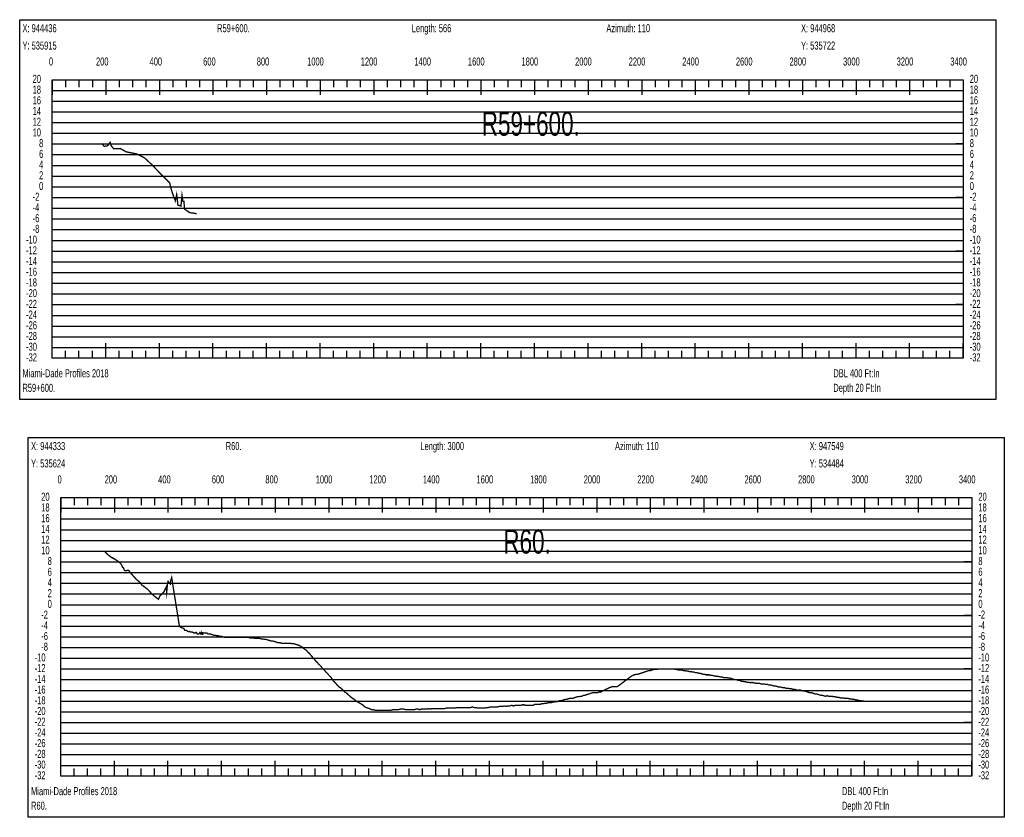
# Model space of a CAD drawing. Header units: inches. Extents: x 471865 to 538526, y 1054316 to 1102451.
# Tile 83 of 114: x 506739 to 510414, y 1075229 to 1078208. Entities that reach past the tile are written whole.
import ezdxf

# ---------------------------------------------------------------- set-up
doc = ezdxf.new("R2010")
doc.units = ezdxf.units.IN
doc.header["$MEASUREMENT"] = 0
for name, color, linetype in [('LABELS', 7, 'Continuous'), ('X_Gr1', 7, 'Continuous'), ('XSECTION', 7, 'Continuous')]:
    doc.layers.add(name, color=color, linetype=linetype)
doc.styles.get("Standard").update_dxf_attribs({"font": 'arial.ttf'})

msp = doc.modelspace()

# ---------------------------------------------------------------- linework, layer by layer
at = {"layer": 'X_Gr1', "color": 6, "linetype": 'Continuous', "lineweight": 18, "true_color": 0xff00ff, "transparency": 33554687, "const_width": 5}
for points in [[(507045.7, 1077745.4), (507045.7, 1077745.4), (507055, 1077734.4), (507067.7, 1077737.1), (507076.9, 1077749.7), (507080.8, 1077736.9), (507090.7, 1077725.3), (507115, 1077726.6), (507136.4, 1077714.2), (507175.2, 1077706.6), (507205, 1077691.9), (507232.2, 1077666.6), (507257, 1077640.9), (507274.7, 1077622.8), (507291.3, 1077606), (507299.4, 1077598.1), (507304.3, 1077577), (507312.1, 1077552.3), (507320.2, 1077531.1), (507325.3, 1077554.7), (507329.8, 1077515), (507341.2, 1077511.8), (507345.2, 1077551.5), (507348.2, 1077529.8), (507352.3, 1077529.8), (507354.6, 1077500.5), (507363.7, 1077493.9), (507374.4, 1077486.7), (507388.7, 1077485.6), (507400, 1077482.5)], [(507056.8, 1076220.7), (507056.8, 1076220.7), (507057.6, 1076220.5), (507066.1, 1076212), (507079.6, 1076201.5), (507088.2, 1076195.9), (507088.2, 1076196.9), (507099.6, 1076190), (507110.2, 1076182.7), (507118.7, 1076174), (507122.8, 1076164.5), (507126.8, 1076160.6), (507129.2, 1076153.6), (507131.5, 1076150.1), (507137.7, 1076150.6), (507145.7, 1076151.9), (507155.2, 1076139.6), (507164.4, 1076129.3), (507175.1, 1076117.2), (507187.2, 1076108), (507196.3, 1076095.8), (507205.6, 1076089.5), (507218.7, 1076079.1), (507232.1, 1076064.1), (507244.8, 1076053.1), (507257, 1076043.5), (507263.9, 1076057.5), (507278.3, 1076071.6), (507280.2, 1076077), (507286.4, 1076089.5), (507287.9, 1076069.9), (507291, 1076100.7), (507293.2, 1076110.3), (507296.9, 1076105.3), (507301.3, 1076100.3), (507302.5, 1076111.7), (507302.8, 1076112), (507306.6, 1076124.3), (507335, 1075946.1), (507338.7, 1075939.5), (507345.9, 1075936.5), (507351.5, 1075935.1), (507355.3, 1075927.7), (507361.1, 1075927.1), (507366, 1075924.7), (507369.4, 1075922.2), (507372.8, 1075923.8), (507376.3, 1075921.7), (507381.8, 1075921.6), (507386.8, 1075919.5), (507391.3, 1075916.8), (507398.1, 1075920.3), (507402.5, 1075913.9), (507408, 1075913.7), (507411.7, 1075919), (507415.5, 1075913.9), (507416.9, 1075918.6), (507417.8, 1075913.5), (507421.8, 1075912.4), (507422.1, 1075918.3), (507427.2, 1075917.9), (507432.4, 1075917.6), (507437.7, 1075917.3), (507440.2, 1075915.3), (507447.7, 1075913.3), (507452.8, 1075913.3), (507458.1, 1075911.3), (507463.5, 1075909.3), (507469, 1075909.3), (507474.7, 1075907.3), (507480.4, 1075907.3), (507486.2, 1075905.3), (507492, 1075905.3), (507497.9, 1075903.3), (507503.9, 1075901.3), (507510, 1075901.3), (507516.1, 1075901.3), (507522.4, 1075901.3), (507528.9, 1075901.3), (507535.5, 1075901.3), (507541.8, 1075901.3), (507548.1, 1075901.3), (507554.4, 1075901.3), (507560.8, 1075901.3), (507567.3, 1075901.3), (507573.5, 1075901.3), (507579.6, 1075901.3), (507585.7, 1075901.3), (507592, 1075901.3), (507598.2, 1075899.3), (507604.3, 1075899.3), (507610.5, 1075899.3), (507616.5, 1075897.3), (507622.7, 1075897.3), (507629, 1075897.3), (507635.3, 1075897.3), (507641.4, 1075895.3), (507647.4, 1075895.3), (507653.4, 1075893.3), (507659.5, 1075893.3), (507665.8, 1075891.3), (507672.2, 1075889.3), (507678.6, 1075887.3), (507685.1, 1075887.3), (507691.6, 1075885.3), (507698.1, 1075883.3), (507701.4, 1075881.3), (507711, 1075881.3), (507717.4, 1075879.3), (507723.9, 1075879.3), (507730.3, 1075879.3), (507736.8, 1075879.3), (507743.2, 1075879.3), (507749.7, 1075879.3), (507756.4, 1075877.3), (507763, 1075877.3), (507769.6, 1075875.3), (507775.9, 1075873.3), (507782.5, 1075871.3), (507789.1, 1075867.3), (507795.6, 1075863.3), (507802.2, 1075857.3), (507808.8, 1075853.3), (507815.5, 1075845.3), (507822.2, 1075839.3), (507828.8, 1075831.3), (507835.7, 1075823.3), (507842.3, 1075815.3), (507848.6, 1075809.3), (507855.1, 1075801.3), (507861.7, 1075795.3), (507868.1, 1075787.3), (507874.4, 1075781.3), (507880.8, 1075773.3), (507887.3, 1075767.3), (507893.7, 1075759.3), (507900.2, 1075753.3), (507906.6, 1075743.3), (507913.1, 1075735.3), (507919.5, 1075729.3), (507925.7, 1075721.3), (507932.2, 1075715.3), (507938.7, 1075711.3), (507945.3, 1075705.3), (507952, 1075697.3), (507958.7, 1075693.3), (507965.4, 1075687.3), (507972.1, 1075681.3), (507978.9, 1075675.3), (507985.7, 1075671.3), (507992.3, 1075665.3), (507998.9, 1075661.3), (508005.7, 1075657.3), (508012.4, 1075653.3), (508019, 1075649.3), (508025.5, 1075643.3), (508032.2, 1075639.3), (508038.7, 1075637.3), (508045.2, 1075635.3), (508051.9, 1075631.3), (508058.5, 1075631.3), (508065.2, 1075629.3), (508071.8, 1075629.3), (508078.5, 1075629.3), (508085.2, 1075629.3), (508092.1, 1075629.3), (508099, 1075629.3), (508105.8, 1075629.3), (508112.7, 1075629.3), (508119.4, 1075629.3), (508126, 1075629.3), (508132.8, 1075631.3), (508139.6, 1075631.3), (508146.2, 1075631.3), (508153, 1075631.3), (508159.9, 1075633.3), (508166.6, 1075633.3), (508173.2, 1075633.3), (508179.8, 1075631.3), (508186.5, 1075631.3), (508193.1, 1075631.3), (508199.5, 1075631.3), (508205.8, 1075631.3), (508212.4, 1075631.3), (508219, 1075633.3), (508225.5, 1075633.3), (508232, 1075631.3), (508238.5, 1075633.3), (508245.2, 1075633.3), (508252.2, 1075633.3), (508259.1, 1075633.3), (508265.9, 1075635.3), (508272.5, 1075633.3), (508279, 1075635.3), (508285.8, 1075635.3), (508292.5, 1075635.3), (508299.2, 1075635.3), (508305.9, 1075635.3), (508312.4, 1075635.3), (508319, 1075635.3), (508325.6, 1075635.3), (508332, 1075637.3), (508338.4, 1075637.3), (508344.9, 1075637.3), (508351.2, 1075637.3), (508357.4, 1075637.3), (508363.8, 1075637.3), (508370.3, 1075639.3), (508376.9, 1075639.3), (508383.6, 1075639.3), (508390.1, 1075639.3), (508396.5, 1075639.3), (508402.8, 1075639.3), (508409.2, 1075639.3), (508415.8, 1075639.3), (508422.4, 1075639.3), (508428.9, 1075641.3), (508435.4, 1075639.3), (508442.1, 1075639.3), (508448.8, 1075637.3), (508455.4, 1075637.3), (508462, 1075637.3), (508468.7, 1075637.3), (508475.5, 1075637.3), (508482.3, 1075639.3), (508488.9, 1075639.3), (508495.5, 1075641.3), (508502.1, 1075641.3), (508508.7, 1075641.3), (508515.4, 1075641.3), (508522.1, 1075641.3), (508528.8, 1075643.3), (508535.5, 1075643.3), (508542.1, 1075643.3), (508548.6, 1075645.3), (508555.2, 1075643.3), (508561.9, 1075645.3), (508568.5, 1075645.3), (508575.4, 1075647.3), (508582.3, 1075645.3), (508589.2, 1075647.3), (508596, 1075647.3), (508602.6, 1075647.3), (508608.9, 1075647.3), (508615.4, 1075649.3), (508622, 1075649.3), (508628.7, 1075647.3), (508635.5, 1075647.3), (508642.2, 1075647.3), (508648.9, 1075647.3), (508655.3, 1075647.3), (508661.8, 1075651.3), (508668.3, 1075651.3), (508674.8, 1075651.3), (508681.4, 1075651.3), (508687.8, 1075653.3), (508694, 1075653.3), (508699.9, 1075655.3), (508706, 1075655.3), (508712, 1075657.3), (508717.4, 1075657.3), (508722.8, 1075657.3), (508728.2, 1075659.3), (508733.6, 1075659.3), (508739.2, 1075661.3), (508744.8, 1075661.3), (508750.5, 1075663.3), (508756.2, 1075665.3), (508762.1, 1075665.3), (508768, 1075667.3), (508773.8, 1075669.3), (508779.5, 1075669.3), (508785.2, 1075671.3), (508790.9, 1075673.3), (508796.7, 1075673.3), (508802.5, 1075673.3), (508808.3, 1075675.3), (508814, 1075677.3), (508819.8, 1075679.3), (508825.8, 1075679.3), (508831.8, 1075681.3), (508837.7, 1075681.3), (508843.7, 1075685.3), (508849.7, 1075685.3), (508855.8, 1075687.3), (508861.9, 1075689.3), (508867.9, 1075691.3), (508873.9, 1075693.3), (508879.9, 1075695.3), (508885.8, 1075695.3), (508891.6, 1075695.3), (508897.4, 1075695.3), (508903.2, 1075697.3), (508908.8, 1075697.3), (508914.7, 1075701.3), (508920.8, 1075703.3), (508926.8, 1075707.3), (508932.9, 1075709.3), (508939.2, 1075713.3), (508945.5, 1075715.3), (508951.7, 1075717.3), (508957.7, 1075717.3), (508963.8, 1075717.3), (508970, 1075717.3), (508976.4, 1075722.1), (508982.8, 1075726.9), (508989.2, 1075731.7), (508995.6, 1075736.6), (509002, 1075741.4), (509008.4, 1075746.2), (509014.9, 1075751), (509020.5, 1075755.3), (509027, 1075759.3), (509033.5, 1075761.3), (509039.9, 1075763.3), (509046.1, 1075763.3), (509052.2, 1075765.3), (509058, 1075767.3), (509063.8, 1075769.3), (509069.6, 1075771.3), (509075.4, 1075773.3), (509081.3, 1075775.3), (509087.2, 1075777.3), (509093.2, 1075777.3), (509099.4, 1075779.3), (509105.5, 1075781.3), (509111.6, 1075781.3), (509117.6, 1075781.3), (509123.5, 1075783.3), (509129.2, 1075783.3), (509134.8, 1075783.3), (509140.3, 1075783.3), (509145.8, 1075783.3), (509151.2, 1075783.3), (509156.8, 1075783.3), (509162.5, 1075783.3), (509168.1, 1075783.3), (509173.9, 1075783.3), (509179.9, 1075783.3), (509185.9, 1075781.3), (509191.7, 1075781.3), (509197.4, 1075779.3), (509203.3, 1075779.3), (509209.3, 1075779.3), (509215.4, 1075777.3), (509221.4, 1075777.3), (509227.4, 1075775.3), (509233.4, 1075775.3), (509239.3, 1075773.3), (509245.2, 1075773.3), (509251, 1075771.3), (509256.3, 1075771.3), (509261.7, 1075769.3), (509267.4, 1075769.3), (509273.1, 1075767.3), (509278.7, 1075767.3), (509284.3, 1075765.3), (509290, 1075763.3), (509295.7, 1075763.3), (509301.4, 1075761.3), (509307.1, 1075761.3), (509312.9, 1075761.3), (509318.8, 1075759.3), (509324.3, 1075759.3), (509329.9, 1075757.3), (509335.6, 1075757.3), (509341.5, 1075755.3), (509347.4, 1075755.3), (509353.5, 1075753.3), (509359.7, 1075753.3), (509365.9, 1075751.3), (509371.9, 1075751.3), (509377.8, 1075751.3), (509383.8, 1075749.3), (509389.8, 1075749.3), (509395.8, 1075747.3), (509401.8, 1075745.3), (509407.8, 1075743.3), (509413.9, 1075743.3), (509420, 1075741.3), (509426, 1075741.3), (509432, 1075737.3), (509437.9, 1075737.3), (509443.7, 1075735.3), (509449.4, 1075735.3), (509455.1, 1075733.3), (509460.8, 1075733.3), (509466.6, 1075731.3), (509472.5, 1075733.3), (509478.2, 1075731.3), (509483.9, 1075731.3), (509489.6, 1075729.3), (509495.3, 1075729.3), (509501, 1075729.3), (509506.8, 1075727.3), (509512.6, 1075727.3), (509518.4, 1075727.3), (509524.3, 1075725.3), (509530.3, 1075725.3), (509536.4, 1075723.3), (509542.7, 1075723.3), (509548.9, 1075721.3), (509555.1, 1075719.3), (509561.2, 1075719.3), (509567.4, 1075717.3), (509573.9, 1075715.3), (509580.4, 1075715.3), (509586.9, 1075713.3), (509593.3, 1075713.3), (509599.7, 1075711.3), (509606.2, 1075711.3), (509612.4, 1075709.3), (509618.5, 1075709.3), (509624.7, 1075707.3), (509630.8, 1075707.3), (509637, 1075705.3), (509643.1, 1075703.3), (509649.1, 1075705.3), (509655.2, 1075703.3), (509661.4, 1075701.3), (509667.7, 1075701.3), (509673.9, 1075699.3), (509679.9, 1075697.3), (509685.9, 1075695.3), (509692, 1075695.3), (509697.9, 1075693.3), (509703.6, 1075691.3), (509709.5, 1075689.3), (509715.5, 1075689.3), (509721.6, 1075687.3), (509727.7, 1075685.3), (509733.7, 1075685.3), (509739.9, 1075683.3), (509746.1, 1075681.3), (509752.5, 1075683.3), (509758.8, 1075681.3), (509765.1, 1075681.3), (509771.3, 1075681.3), (509777.5, 1075679.3), (509783.6, 1075679.3), (509789.6, 1075677.3), (509795.6, 1075677.3), (509801.5, 1075675.3), (509807.3, 1075675.3), (509813.2, 1075675.3), (509819.1, 1075673.3), (509825.2, 1075673.3), (509831.3, 1075673.3), (509837.4, 1075671.3), (509843.4, 1075671.3), (509849.1, 1075669.3), (509854.7, 1075669.3), (509860.2, 1075667.3), (509865.8, 1075667.3), (509871.4, 1075665.3), (509877.2, 1075665.3), (509883, 1075663.3), (509888.7, 1075663.3), (509892.7, 1075661.9)]]:
    msp.add_lwpolyline(points, dxfattribs=at)
at = {"layer": 'XSECTION', "color": 18, "linetype": 'Continuous', "true_color": 0x000000}
for points in [[(506739.4, 1078207.6), (510381.8, 1078207.6), (510381.8, 1076789.6), (506739.4, 1076789.6), (506739.4, 1078207.6)], [(506860.6, 1077983.6), (510260.6, 1077983.6), (510260.6, 1076943.6), (506860.6, 1076943.6), (506860.6, 1077983.6)], [(506860.6, 1077983.6), (506860.6, 1077927.2)], [(506860.6, 1077983.6), (506860.6, 1077927.2)], [(506860.6, 1077983.6), (506860.6, 1077955.6)], [(506860.6, 1077983.6), (506860.6, 1077955.6)], [(506910.6, 1077983.6), (506910.6, 1077955.6)], [(506960.6, 1077983.6), (506960.6, 1077955.6)], [(507010.6, 1077983.6), (507010.6, 1077955.6)], [(507060.6, 1077983.6), (507060.6, 1077927.2)], [(507060.6, 1077983.6), (507060.6, 1077955.6)], [(507110.6, 1077983.6), (507110.6, 1077955.6)], [(507160.6, 1077983.6), (507160.6, 1077955.6)], [(507210.6, 1077983.6), (507210.6, 1077955.6)], [(507260.6, 1077983.6), (507260.6, 1077927.2)], [(507260.6, 1077983.6), (507260.6, 1077955.6)], [(507310.6, 1077983.6), (507310.6, 1077955.6)], [(507360.6, 1077983.6), (507360.6, 1077955.6)], [(507410.6, 1077983.6), (507410.6, 1077955.6)], [(507460.6, 1077983.6), (507460.6, 1077927.2)], [(507460.6, 1077983.6), (507460.6, 1077955.6)], [(507510.6, 1077983.6), (507510.6, 1077955.6)], [(507560.6, 1077983.6), (507560.6, 1077955.6)], [(507610.6, 1077983.6), (507610.6, 1077955.6)], [(507660.6, 1077983.6), (507660.6, 1077927.2)], [(507660.6, 1077983.6), (507660.6, 1077955.6)], [(507710.6, 1077983.6), (507710.6, 1077955.6)], [(507760.6, 1077983.6), (507760.6, 1077955.6)], [(507810.6, 1077983.6), (507810.6, 1077955.6)], [(507860.6, 1077983.6), (507860.6, 1077927.2)], [(507860.6, 1077983.6), (507860.6, 1077955.6)], [(507910.6, 1077983.6), (507910.6, 1077955.6)], [(507960.6, 1077983.6), (507960.6, 1077955.6)], [(508010.6, 1077983.6), (508010.6, 1077955.6)], [(508060.6, 1077983.6), (508060.6, 1077927.2)], [(508060.6, 1077983.6), (508060.6, 1077955.6)], [(508110.6, 1077983.6), (508110.6, 1077955.6)], [(508160.6, 1077983.6), (508160.6, 1077955.6)], [(508210.6, 1077983.6), (508210.6, 1077955.6)], [(508260.6, 1077983.6), (508260.6, 1077927.2)], [(508260.6, 1077983.6), (508260.6, 1077955.6)], [(508310.6, 1077983.6), (508310.6, 1077955.6)], [(508360.6, 1077983.6), (508360.6, 1077955.6)], [(508410.6, 1077983.6), (508410.6, 1077955.6)], [(508460.6, 1077983.6), (508460.6, 1077927.2)], [(508460.6, 1077983.6), (508460.6, 1077955.6)], [(508510.6, 1077983.6), (508510.6, 1077955.6)], [(508560.6, 1077983.6), (508560.6, 1077955.6)], [(508610.6, 1077983.6), (508610.6, 1077955.6)], [(508660.6, 1077983.6), (508660.6, 1077927.2)], [(508660.6, 1077983.6), (508660.6, 1077955.6)], [(508710.6, 1077983.6), (508710.6, 1077955.6)], [(508760.6, 1077983.6), (508760.6, 1077955.6)], [(508810.6, 1077983.6), (508810.6, 1077955.6)], [(508860.6, 1077983.6), (508860.6, 1077927.2)], [(508860.6, 1077983.6), (508860.6, 1077955.6)], [(508910.6, 1077983.6), (508910.6, 1077955.6)], [(508960.6, 1077983.6), (508960.6, 1077955.6)], [(509010.6, 1077983.6), (509010.6, 1077955.6)], [(509060.6, 1077983.6), (509060.6, 1077927.2)], [(509060.6, 1077983.6), (509060.6, 1077955.6)], [(509110.6, 1077983.6), (509110.6, 1077955.6)], [(509160.6, 1077983.6), (509160.6, 1077955.6)], [(509210.6, 1077983.6), (509210.6, 1077955.6)], [(509260.6, 1077983.6), (509260.6, 1077927.2)], [(509260.6, 1077983.6), (509260.6, 1077955.6)], [(509310.6, 1077983.6), (509310.6, 1077955.6)], [(509360.6, 1077983.6), (509360.6, 1077955.6)], [(509410.6, 1077983.6), (509410.6, 1077955.6)], [(509460.6, 1077983.6), (509460.6, 1077927.2)], [(509460.6, 1077983.6), (509460.6, 1077955.6)], [(509510.6, 1077983.6), (509510.6, 1077955.6)], [(509560.6, 1077983.6), (509560.6, 1077955.6)], [(509610.6, 1077983.6), (509610.6, 1077955.6)], [(509660.6, 1077983.6), (509660.6, 1077927.2)], [(509660.6, 1077983.6), (509660.6, 1077955.6)], [(509710.6, 1077983.6), (509710.6, 1077955.6)], [(509760.6, 1077983.6), (509760.6, 1077955.6)], [(509810.6, 1077983.6), (509810.6, 1077955.6)], [(509860.6, 1077983.6), (509860.6, 1077927.2)], [(509860.6, 1077983.6), (509860.6, 1077955.6)], [(509910.6, 1077983.6), (509910.6, 1077955.6)], [(509960.6, 1077983.6), (509960.6, 1077955.6)], [(510010.6, 1077983.6), (510010.6, 1077955.6)], [(510060.6, 1077983.6), (510060.6, 1077927.2)], [(510060.6, 1077983.6), (510060.6, 1077955.6)], [(510110.6, 1077983.6), (510110.6, 1077955.6)], [(510160.6, 1077983.6), (510160.6, 1077955.6)], [(510210.6, 1077983.6), (510210.6, 1077955.6)], [(510260.6, 1077983.6), (510260.6, 1077927.2)], [(510260.6, 1077983.6), (510260.6, 1077955.6)], [(506860.6, 1077743.6), (506888.6, 1077743.6)], [(510260.6, 1077743.6), (510232.6, 1077743.6)], [(506860.6, 1077543.6), (506888.6, 1077543.6)], [(510260.6, 1077543.6), (510232.6, 1077543.6)], [(506860.6, 1077343.6), (506888.6, 1077343.6)], [(510260.6, 1077343.6), (510232.6, 1077343.6)], [(506860.6, 1077143.6), (506888.6, 1077143.6)], [(510260.6, 1077143.6), (510232.6, 1077143.6)], [(506860.6, 1076943.6), (506860.6, 1077000)], [(506860.6, 1076943.6), (506860.6, 1077000)], [(507060.6, 1076943.6), (507060.6, 1077000)], [(507260.6, 1076943.6), (507260.6, 1077000)], [(507460.6, 1076943.6), (507460.6, 1077000)], [(507660.6, 1076943.6), (507660.6, 1077000)], [(507860.6, 1076943.6), (507860.6, 1077000)], [(508060.6, 1076943.6), (508060.6, 1077000)], [(508260.6, 1076943.6), (508260.6, 1077000)], [(508460.6, 1076943.6), (508460.6, 1077000)], [(508660.6, 1076943.6), (508660.6, 1077000)], [(508860.6, 1076943.6), (508860.6, 1077000)], [(509060.6, 1076943.6), (509060.6, 1077000)], [(509260.6, 1076943.6), (509260.6, 1077000)], [(509460.6, 1076943.6), (509460.6, 1077000)], [(509660.6, 1076943.6), (509660.6, 1077000)], [(509860.6, 1076943.6), (509860.6, 1077000)], [(510060.6, 1076943.6), (510060.6, 1077000)], [(510260.6, 1076943.6), (510260.6, 1077000)], [(506860.6, 1076943.6), (506860.6, 1076971.6)], [(506860.6, 1076943.6), (506860.6, 1076971.6)], [(506910.6, 1076943.6), (506910.6, 1076971.6)], [(506960.6, 1076943.6), (506960.6, 1076971.6)], [(507010.6, 1076943.6), (507010.6, 1076971.6)], [(507060.6, 1076943.6), (507060.6, 1076971.6)], [(507110.6, 1076943.6), (507110.6, 1076971.6)], [(507160.6, 1076943.6), (507160.6, 1076971.6)], [(507210.6, 1076943.6), (507210.6, 1076971.6)], [(507260.6, 1076943.6), (507260.6, 1076971.6)], [(507310.6, 1076943.6), (507310.6, 1076971.6)], [(507360.6, 1076943.6), (507360.6, 1076971.6)], [(507410.6, 1076943.6), (507410.6, 1076971.6)], [(507460.6, 1076943.6), (507460.6, 1076971.6)], [(507510.6, 1076943.6), (507510.6, 1076971.6)], [(507560.6, 1076943.6), (507560.6, 1076971.6)], [(507610.6, 1076943.6), (507610.6, 1076971.6)], [(507660.6, 1076943.6), (507660.6, 1076971.6)], [(507710.6, 1076943.6), (507710.6, 1076971.6)], [(507760.6, 1076943.6), (507760.6, 1076971.6)], [(507810.6, 1076943.6), (507810.6, 1076971.6)], [(507860.6, 1076943.6), (507860.6, 1076971.6)], [(507910.6, 1076943.6), (507910.6, 1076971.6)], [(507960.6, 1076943.6), (507960.6, 1076971.6)], [(508010.6, 1076943.6), (508010.6, 1076971.6)], [(508060.6, 1076943.6), (508060.6, 1076971.6)], [(508110.6, 1076943.6), (508110.6, 1076971.6)], [(508160.6, 1076943.6), (508160.6, 1076971.6)], [(508210.6, 1076943.6), (508210.6, 1076971.6)], [(508260.6, 1076943.6), (508260.6, 1076971.6)], [(508310.6, 1076943.6), (508310.6, 1076971.6)], [(508360.6, 1076943.6), (508360.6, 1076971.6)], [(508410.6, 1076943.6), (508410.6, 1076971.6)], [(508460.6, 1076943.6), (508460.6, 1076971.6)], [(508510.6, 1076943.6), (508510.6, 1076971.6)], [(508560.6, 1076943.6), (508560.6, 1076971.6)], [(508610.6, 1076943.6), (508610.6, 1076971.6)], [(508660.6, 1076943.6), (508660.6, 1076971.6)], [(508710.6, 1076943.6), (508710.6, 1076971.6)], [(508760.6, 1076943.6), (508760.6, 1076971.6)], [(508810.6, 1076943.6), (508810.6, 1076971.6)], [(508860.6, 1076943.6), (508860.6, 1076971.6)], [(508910.6, 1076943.6), (508910.6, 1076971.6)], [(508960.6, 1076943.6), (508960.6, 1076971.6)], [(509010.6, 1076943.6), (509010.6, 1076971.6)], [(509060.6, 1076943.6), (509060.6, 1076971.6)], [(509110.6, 1076943.6), (509110.6, 1076971.6)], [(509160.6, 1076943.6), (509160.6, 1076971.6)], [(509210.6, 1076943.6), (509210.6, 1076971.6)], [(509260.6, 1076943.6), (509260.6, 1076971.6)], [(509310.6, 1076943.6), (509310.6, 1076971.6)], [(509360.6, 1076943.6), (509360.6, 1076971.6)], [(509410.6, 1076943.6), (509410.6, 1076971.6)], [(509460.6, 1076943.6), (509460.6, 1076971.6)], [(509510.6, 1076943.6), (509510.6, 1076971.6)], [(509560.6, 1076943.6), (509560.6, 1076971.6)], [(509610.6, 1076943.6), (509610.6, 1076971.6)], [(509660.6, 1076943.6), (509660.6, 1076971.6)], [(509710.6, 1076943.6), (509710.6, 1076971.6)], [(509760.6, 1076943.6), (509760.6, 1076971.6)], [(509810.6, 1076943.6), (509810.6, 1076971.6)], [(509860.6, 1076943.6), (509860.6, 1076971.6)], [(509910.6, 1076943.6), (509910.6, 1076971.6)], [(509960.6, 1076943.6), (509960.6, 1076971.6)], [(510010.6, 1076943.6), (510010.6, 1076971.6)], [(510060.6, 1076943.6), (510060.6, 1076971.6)], [(510110.6, 1076943.6), (510110.6, 1076971.6)], [(510160.6, 1076943.6), (510160.6, 1076971.6)], [(510210.6, 1076943.6), (510210.6, 1076971.6)], [(510260.6, 1076943.6), (510260.6, 1076971.6)], [(506771.5, 1076647.3), (510413.9, 1076647.3), (510413.9, 1075229.3), (506771.5, 1075229.3), (506771.5, 1076647.3)], [(506892.7, 1076423.3), (510292.7, 1076423.3), (510292.7, 1075383.3), (506892.7, 1075383.3), (506892.7, 1076423.3)], [(506892.7, 1076423.3), (506892.7, 1076366.9)], [(506892.7, 1076423.3), (506892.7, 1076366.9)], [(506892.7, 1076423.3), (506892.7, 1076395.3)], [(506892.7, 1076423.3), (506892.7, 1076395.3)], [(506942.7, 1076423.3), (506942.7, 1076395.3)], [(506992.7, 1076423.3), (506992.7, 1076395.3)], [(507042.7, 1076423.3), (507042.7, 1076395.3)], [(507092.7, 1076423.3), (507092.7, 1076366.9)], [(507092.7, 1076423.3), (507092.7, 1076395.3)], [(507142.7, 1076423.3), (507142.7, 1076395.3)], [(507192.7, 1076423.3), (507192.7, 1076395.3)], [(507242.7, 1076423.3), (507242.7, 1076395.3)], [(507292.7, 1076423.3), (507292.7, 1076366.9)], [(507292.7, 1076423.3), (507292.7, 1076395.3)], [(507342.7, 1076423.3), (507342.7, 1076395.3)], [(507392.7, 1076423.3), (507392.7, 1076395.3)], [(507442.7, 1076423.3), (507442.7, 1076395.3)], [(507492.7, 1076423.3), (507492.7, 1076366.9)], [(507492.7, 1076423.3), (507492.7, 1076395.3)], [(507542.7, 1076423.3), (507542.7, 1076395.3)], [(507592.7, 1076423.3), (507592.7, 1076395.3)], [(507642.7, 1076423.3), (507642.7, 1076395.3)], [(507692.7, 1076423.3), (507692.7, 1076366.9)], [(507692.7, 1076423.3), (507692.7, 1076395.3)], [(507742.7, 1076423.3), (507742.7, 1076395.3)], [(507792.7, 1076423.3), (507792.7, 1076395.3)], [(507842.7, 1076423.3), (507842.7, 1076395.3)], [(507892.7, 1076423.3), (507892.7, 1076366.9)], [(507892.7, 1076423.3), (507892.7, 1076395.3)], [(507942.7, 1076423.3), (507942.7, 1076395.3)], [(507992.7, 1076423.3), (507992.7, 1076395.3)], [(508042.7, 1076423.3), (508042.7, 1076395.3)], [(508092.7, 1076423.3), (508092.7, 1076366.9)], [(508092.7, 1076423.3), (508092.7, 1076395.3)], [(508142.7, 1076423.3), (508142.7, 1076395.3)], [(508192.7, 1076423.3), (508192.7, 1076395.3)], [(508242.7, 1076423.3), (508242.7, 1076395.3)], [(508292.7, 1076423.3), (508292.7, 1076366.9)], [(508292.7, 1076423.3), (508292.7, 1076395.3)], [(508342.7, 1076423.3), (508342.7, 1076395.3)], [(508392.7, 1076423.3), (508392.7, 1076395.3)], [(508442.7, 1076423.3), (508442.7, 1076395.3)], [(508492.7, 1076423.3), (508492.7, 1076366.9)], [(508492.7, 1076423.3), (508492.7, 1076395.3)], [(508542.7, 1076423.3), (508542.7, 1076395.3)], [(508592.7, 1076423.3), (508592.7, 1076395.3)], [(508642.7, 1076423.3), (508642.7, 1076395.3)], [(508692.7, 1076423.3), (508692.7, 1076366.9)], [(508692.7, 1076423.3), (508692.7, 1076395.3)], [(508742.7, 1076423.3), (508742.7, 1076395.3)], [(508792.7, 1076423.3), (508792.7, 1076395.3)], [(508842.7, 1076423.3), (508842.7, 1076395.3)], [(508892.7, 1076423.3), (508892.7, 1076366.9)], [(508892.7, 1076423.3), (508892.7, 1076395.3)], [(508942.7, 1076423.3), (508942.7, 1076395.3)], [(508992.7, 1076423.3), (508992.7, 1076395.3)], [(509042.7, 1076423.3), (509042.7, 1076395.3)], [(509092.7, 1076423.3), (509092.7, 1076366.9)], [(509092.7, 1076423.3), (509092.7, 1076395.3)], [(509142.7, 1076423.3), (509142.7, 1076395.3)], [(509192.7, 1076423.3), (509192.7, 1076395.3)], [(509242.7, 1076423.3), (509242.7, 1076395.3)], [(509292.7, 1076423.3), (509292.7, 1076366.9)], [(509292.7, 1076423.3), (509292.7, 1076395.3)], [(509342.7, 1076423.3), (509342.7, 1076395.3)], [(509392.7, 1076423.3), (509392.7, 1076395.3)], [(509442.7, 1076423.3), (509442.7, 1076395.3)], [(509492.7, 1076423.3), (509492.7, 1076366.9)], [(509492.7, 1076423.3), (509492.7, 1076395.3)], [(509542.7, 1076423.3), (509542.7, 1076395.3)], [(509592.7, 1076423.3), (509592.7, 1076395.3)], [(509642.7, 1076423.3), (509642.7, 1076395.3)], [(509692.7, 1076423.3), (509692.7, 1076366.9)], [(509692.7, 1076423.3), (509692.7, 1076395.3)], [(509742.7, 1076423.3), (509742.7, 1076395.3)], [(509792.7, 1076423.3), (509792.7, 1076395.3)], [(509842.7, 1076423.3), (509842.7, 1076395.3)], [(509892.7, 1076423.3), (509892.7, 1076366.9)], [(509892.7, 1076423.3), (509892.7, 1076395.3)], [(509942.7, 1076423.3), (509942.7, 1076395.3)], [(509992.7, 1076423.3), (509992.7, 1076395.3)], [(510042.7, 1076423.3), (510042.7, 1076395.3)], [(510092.7, 1076423.3), (510092.7, 1076366.9)], [(510092.7, 1076423.3), (510092.7, 1076395.3)], [(510142.7, 1076423.3), (510142.7, 1076395.3)], [(510192.7, 1076423.3), (510192.7, 1076395.3)], [(510242.7, 1076423.3), (510242.7, 1076395.3)], [(510292.7, 1076423.3), (510292.7, 1076366.9)], [(510292.7, 1076423.3), (510292.7, 1076395.3)], [(506892.7, 1076183.3), (506920.7, 1076183.3)], [(510292.7, 1076183.3), (510264.7, 1076183.3)], [(506892.7, 1075983.3), (506920.7, 1075983.3)], [(510292.7, 1075983.3), (510264.7, 1075983.3)], [(506892.7, 1075783.3), (506920.7, 1075783.3)], [(510292.7, 1075783.3), (510264.7, 1075783.3)], [(506892.7, 1075583.3), (506920.7, 1075583.3)], [(510292.7, 1075583.3), (510264.7, 1075583.3)], [(506892.7, 1075383.3), (506892.7, 1075439.7)], [(506892.7, 1075383.3), (506892.7, 1075439.7)], [(506892.7, 1075383.3), (506892.7, 1075411.3)], [(506892.7, 1075383.3), (506892.7, 1075411.3)], [(506942.7, 1075383.3), (506942.7, 1075411.3)], [(506992.7, 1075383.3), (506992.7, 1075411.3)], [(507042.7, 1075383.3), (507042.7, 1075411.3)], [(507092.7, 1075383.3), (507092.7, 1075439.7)], [(507092.7, 1075383.3), (507092.7, 1075411.3)], [(507142.7, 1075383.3), (507142.7, 1075411.3)], [(507192.7, 1075383.3), (507192.7, 1075411.3)], [(507242.7, 1075383.3), (507242.7, 1075411.3)], [(507292.7, 1075383.3), (507292.7, 1075439.7)], [(507292.7, 1075383.3), (507292.7, 1075411.3)], [(507342.7, 1075383.3), (507342.7, 1075411.3)], [(507392.7, 1075383.3), (507392.7, 1075411.3)], [(507442.7, 1075383.3), (507442.7, 1075411.3)], [(507492.7, 1075383.3), (507492.7, 1075439.7)], [(507492.7, 1075383.3), (507492.7, 1075411.3)], [(507542.7, 1075383.3), (507542.7, 1075411.3)], [(507592.7, 1075383.3), (507592.7, 1075411.3)], [(507642.7, 1075383.3), (507642.7, 1075411.3)], [(507692.7, 1075383.3), (507692.7, 1075439.7)], [(507692.7, 1075383.3), (507692.7, 1075411.3)], [(507742.7, 1075383.3), (507742.7, 1075411.3)], [(507792.7, 1075383.3), (507792.7, 1075411.3)], [(507842.7, 1075383.3), (507842.7, 1075411.3)], [(507892.7, 1075383.3), (507892.7, 1075439.7)], [(507892.7, 1075383.3), (507892.7, 1075411.3)], [(507942.7, 1075383.3), (507942.7, 1075411.3)], [(507992.7, 1075383.3), (507992.7, 1075411.3)], [(508042.7, 1075383.3), (508042.7, 1075411.3)], [(508092.7, 1075383.3), (508092.7, 1075439.7)], [(508092.7, 1075383.3), (508092.7, 1075411.3)], [(508142.7, 1075383.3), (508142.7, 1075411.3)], [(508192.7, 1075383.3), (508192.7, 1075411.3)], [(508242.7, 1075383.3), (508242.7, 1075411.3)], [(508292.7, 1075383.3), (508292.7, 1075439.7)], [(508292.7, 1075383.3), (508292.7, 1075411.3)], [(508342.7, 1075383.3), (508342.7, 1075411.3)], [(508392.7, 1075383.3), (508392.7, 1075411.3)], [(508442.7, 1075383.3), (508442.7, 1075411.3)], [(508492.7, 1075383.3), (508492.7, 1075439.7)], [(508492.7, 1075383.3), (508492.7, 1075411.3)], [(508542.7, 1075383.3), (508542.7, 1075411.3)], [(508592.7, 1075383.3), (508592.7, 1075411.3)], [(508642.7, 1075383.3), (508642.7, 1075411.3)], [(508692.7, 1075383.3), (508692.7, 1075439.7)], [(508692.7, 1075383.3), (508692.7, 1075411.3)], [(508742.7, 1075383.3), (508742.7, 1075411.3)], [(508792.7, 1075383.3), (508792.7, 1075411.3)], [(508842.7, 1075383.3), (508842.7, 1075411.3)], [(508892.7, 1075383.3), (508892.7, 1075439.7)], [(508892.7, 1075383.3), (508892.7, 1075411.3)], [(508942.7, 1075383.3), (508942.7, 1075411.3)], [(508992.7, 1075383.3), (508992.7, 1075411.3)], [(509042.7, 1075383.3), (509042.7, 1075411.3)], [(509092.7, 1075383.3), (509092.7, 1075439.7)], [(509092.7, 1075383.3), (509092.7, 1075411.3)], [(509142.7, 1075383.3), (509142.7, 1075411.3)], [(509192.7, 1075383.3), (509192.7, 1075411.3)], [(509242.7, 1075383.3), (509242.7, 1075411.3)], [(509292.7, 1075383.3), (509292.7, 1075439.7)], [(509292.7, 1075383.3), (509292.7, 1075411.3)], [(509342.7, 1075383.3), (509342.7, 1075411.3)], [(509392.7, 1075383.3), (509392.7, 1075411.3)], [(509442.7, 1075383.3), (509442.7, 1075411.3)], [(509492.7, 1075383.3), (509492.7, 1075439.7)], [(509492.7, 1075383.3), (509492.7, 1075411.3)], [(509542.7, 1075383.3), (509542.7, 1075411.3)], [(509592.7, 1075383.3), (509592.7, 1075411.3)], [(509642.7, 1075383.3), (509642.7, 1075411.3)], [(509692.7, 1075383.3), (509692.7, 1075439.7)], [(509692.7, 1075383.3), (509692.7, 1075411.3)], [(509742.7, 1075383.3), (509742.7, 1075411.3)], [(509792.7, 1075383.3), (509792.7, 1075411.3)], [(509842.7, 1075383.3), (509842.7, 1075411.3)], [(509892.7, 1075383.3), (509892.7, 1075439.7)], [(509892.7, 1075383.3), (509892.7, 1075411.3)], [(509942.7, 1075383.3), (509942.7, 1075411.3)], [(509992.7, 1075383.3), (509992.7, 1075411.3)], [(510042.7, 1075383.3), (510042.7, 1075411.3)], [(510092.7, 1075383.3), (510092.7, 1075439.7)], [(510092.7, 1075383.3), (510092.7, 1075411.3)], [(510142.7, 1075383.3), (510142.7, 1075411.3)], [(510192.7, 1075383.3), (510192.7, 1075411.3)], [(510242.7, 1075383.3), (510242.7, 1075411.3)], [(510292.7, 1075383.3), (510292.7, 1075439.7)], [(510292.7, 1075383.3), (510292.7, 1075411.3)]]:
    msp.add_lwpolyline(points, dxfattribs=at)
at = {"layer": 'XSECTION', "color": 18, "true_color": 0x000000}
for points in [[(506860.6, 1077943.6), (510260.6, 1077943.6)], [(506860.6, 1077903.6), (510260.6, 1077903.6)], [(506860.6, 1077863.6), (510260.6, 1077863.6)], [(506860.6, 1077823.6), (510260.6, 1077823.6)], [(506860.6, 1077783.6), (510260.6, 1077783.6)], [(506860.6, 1077743.6), (510260.6, 1077743.6)], [(506860.6, 1077703.6), (510260.6, 1077703.6)], [(506860.6, 1077663.6), (510260.6, 1077663.6)], [(506860.6, 1077623.6), (510260.6, 1077623.6)], [(506860.6, 1077583.6), (510260.6, 1077583.6)], [(506860.6, 1077543.6), (510260.6, 1077543.6)], [(506860.6, 1077503.6), (510260.6, 1077503.6)], [(506860.6, 1077463.6), (510260.6, 1077463.6)], [(506860.6, 1077423.6), (510260.6, 1077423.6)], [(506860.6, 1077383.6), (510260.6, 1077383.6)], [(506860.6, 1077343.6), (510260.6, 1077343.6)], [(506860.6, 1077303.6), (510260.6, 1077303.6)], [(506860.6, 1077263.6), (510260.6, 1077263.6)], [(506860.6, 1077223.6), (510260.6, 1077223.6)], [(506860.6, 1077183.6), (510260.6, 1077183.6)], [(506860.6, 1077143.6), (510260.6, 1077143.6)], [(506860.6, 1077103.6), (510260.6, 1077103.6)], [(506860.6, 1077063.6), (510260.6, 1077063.6)], [(506860.6, 1077023.6), (510260.6, 1077023.6)], [(506860.6, 1076983.6), (510260.6, 1076983.6)], [(506892.7, 1076383.3), (510292.7, 1076383.3)], [(506892.7, 1076343.3), (510292.7, 1076343.3)], [(506892.7, 1076303.3), (510292.7, 1076303.3)], [(506892.7, 1076263.3), (510292.7, 1076263.3)], [(506892.7, 1076223.3), (510292.7, 1076223.3)], [(506892.7, 1076183.3), (510292.7, 1076183.3)], [(506892.7, 1076143.3), (510292.7, 1076143.3)], [(506892.7, 1076103.3), (510292.7, 1076103.3)], [(506892.7, 1076063.3), (510292.7, 1076063.3)], [(506892.7, 1076023.3), (510292.7, 1076023.3)], [(506892.7, 1075983.3), (510292.7, 1075983.3)], [(506892.7, 1075943.3), (510292.7, 1075943.3)], [(506892.7, 1075903.3), (510292.7, 1075903.3)], [(506892.7, 1075863.3), (510292.7, 1075863.3)], [(506892.7, 1075823.3), (510292.7, 1075823.3)], [(506892.7, 1075783.3), (510292.7, 1075783.3)], [(506892.7, 1075743.3), (510292.7, 1075743.3)], [(506892.7, 1075703.3), (510292.7, 1075703.3)], [(506892.7, 1075663.3), (510292.7, 1075663.3)], [(506892.7, 1075623.3), (510292.7, 1075623.3)], [(506892.7, 1075583.3), (510292.7, 1075583.3)], [(506892.7, 1075543.3), (510292.7, 1075543.3)], [(506892.7, 1075503.3), (510292.7, 1075503.3)], [(506892.7, 1075463.3), (510292.7, 1075463.3)], [(506892.7, 1075423.3), (510292.7, 1075423.3)]]:
    msp.add_lwpolyline(points, dxfattribs=at)

# ---------------------------------------------------------------- texts
at = {"layer": 'LABELS', "color": 18, "true_color": 0x000000, "width": 0.666667}
for s, height, p in [('X: 944436', 30, (506749.8, 1078160.8)), ('R59+600.', 30, (507476.2, 1078160.8)), ('Length: 566', 30, (508202.6, 1078160.8)), ('Azimuth: 110', 30, (508929, 1078160.8)), ('X: 944968', 30, (509655.4, 1078160.8)), ('Y: 535915', 30, (506749.8, 1078096)), ('Y: 535722', 30, (509655.4, 1078096)), ('0', 30, (506848.6, 1078036.4)), ('0', 30, (506848.6, 1078036.4)), ('200', 30, (507024.2, 1078036.4)), ('400', 30, (507224.2, 1078036.4)), ('600', 30, (507424.2, 1078036.4)), ('800', 30, (507624.2, 1078036.4)), ('1000', 30, (507812.2, 1078036.4)), ('1200', 30, (508012.2, 1078036.4)), ('1400', 30, (508212.2, 1078036.4)), ('1600', 30, (508412.2, 1078036.4)), ('1800', 30, (508612.2, 1078036.4)), ('2000', 30, (508812.2, 1078036.4)), ('2200', 30, (509012.2, 1078036.4)), ('2400', 30, (509212.2, 1078036.4)), ('2600', 30, (509412.2, 1078036.4)), ('2800', 30, (509612.2, 1078036.4)), ('3000', 30, (509812.2, 1078036.4)), ('3200', 30, (510012.2, 1078036.4)), ('3400', 30, (510212.2, 1078036.4)), ('20', 30, (506787.8, 1077971.6)), ('20', 30, (510285, 1077971.6)), ('18', 30, (506787.8, 1077931.6)), ('18', 30, (510285, 1077931.6)), ('16', 30, (506787.8, 1077891.6)), ('16', 30, (510285, 1077891.6)), ('14', 30, (506787.8, 1077851.6)), ('14', 30, (510285, 1077851.6)), ('12', 30, (506787.8, 1077811.6)), ('R59+600.', 90, (508463.8, 1077774.4)), ('12', 30, (510285, 1077811.6)), ('10', 30, (506787.8, 1077771.6)), ('10', 30, (510285, 1077771.6)), ('8', 30, (506811.8, 1077731.6)), ('8', 30, (510285, 1077731.6)), ('6', 30, (506811.8, 1077691.6)), ('6', 30, (510285, 1077691.6)), ('4', 30, (506811.8, 1077651.6)), ('4', 30, (510285, 1077651.6)), ('2', 30, (506811.8, 1077611.6)), ('2', 30, (510285, 1077611.6)), ('0', 30, (506811.8, 1077571.6)), ('0', 30, (510285, 1077571.6)), ('-2', 30, (506787.8, 1077531.6)), ('-2', 30, (510285, 1077531.6)), ('-4', 30, (506787.8, 1077491.6)), ('-4', 30, (510285, 1077491.6)), ('-6', 30, (506787.8, 1077451.6)), ('-6', 30, (510285, 1077451.6)), ('-8', 30, (506787.8, 1077411.6)), ('-8', 30, (510285, 1077411.6)), ('-10', 30, (506763.4, 1077371.6)), ('-10', 30, (510285, 1077371.6)), ('-12', 30, (506763.4, 1077331.6)), ('-12', 30, (510285, 1077331.6)), ('-14', 30, (506763.4, 1077291.6)), ('-14', 30, (510285, 1077291.6)), ('-16', 30, (506763.4, 1077251.6)), ('-16', 30, (510285, 1077251.6)), ('-18', 30, (506763.4, 1077211.6)), ('-18', 30, (510285, 1077211.6)), ('-20', 30, (506763.4, 1077171.6)), ('-20', 30, (510285, 1077171.6)), ('-22', 30, (506763.4, 1077131.6)), ('-22', 30, (510285, 1077131.6)), ('-24', 30, (506763.4, 1077091.6)), ('-24', 30, (510285, 1077091.6)), ('-26', 30, (506763.4, 1077051.6)), ('-26', 30, (510285, 1077051.6)), ('-28', 30, (506763.4, 1077011.6)), ('-28', 30, (510285, 1077011.6)), ('-30', 30, (506763.4, 1076971.6)), ('-30', 30, (510285, 1076971.6)), ('-32', 30, (506763.4, 1076931.6)), ('-32', 30, (510285, 1076931.6)), ('Miami-Dade Profiles 2018', 30, (506749.8, 1076872.4)), ('DBL 400 Ft:In', 30, (509775.8, 1076872.4)), ('R59+600.', 30, (506749.8, 1076818)), ('Depth 20 Ft:In', 30, (509775.8, 1076818)), ('X: 944333', 30, (506781.9, 1076600.5)), ('R60.', 30, (507508.3, 1076600.5)), ('Length: 3000', 30, (508234.7, 1076600.5)), ('Azimuth: 110', 30, (508961.1, 1076600.5)), ('X: 947549', 30, (509687.5, 1076600.5)), ('Y: 535624', 30, (506781.9, 1076535.7)), ('Y: 534484', 30, (509687.5, 1076535.7)), ('0', 30, (506880.7, 1076476.1)), ('0', 30, (506880.7, 1076476.1)), ('200', 30, (507056.3, 1076476.1)), ('400', 30, (507256.3, 1076476.1)), ('600', 30, (507456.3, 1076476.1)), ('800', 30, (507656.3, 1076476.1)), ('1000', 30, (507844.3, 1076476.1)), ('1200', 30, (508044.3, 1076476.1)), ('1400', 30, (508244.3, 1076476.1)), ('1600', 30, (508444.3, 1076476.1)), ('1800', 30, (508644.3, 1076476.1)), ('2000', 30, (508844.3, 1076476.1)), ('2200', 30, (509044.3, 1076476.1)), ('2400', 30, (509244.3, 1076476.1)), ('2600', 30, (509444.3, 1076476.1)), ('2800', 30, (509644.3, 1076476.1)), ('3000', 30, (509844.3, 1076476.1)), ('3200', 30, (510044.3, 1076476.1)), ('3400', 30, (510244.3, 1076476.1)), ('20', 30, (506819.9, 1076411.3)), ('20', 30, (510317.1, 1076411.3)), ('18', 30, (506819.9, 1076371.3)), ('18', 30, (510317.1, 1076371.3)), ('16', 30, (506819.9, 1076331.3)), ('16', 30, (510317.1, 1076331.3)), ('14', 30, (506819.9, 1076291.3)), ('R60.', 90, (508544.3, 1076214.1)), ('14', 30, (510317.1, 1076291.3)), ('12', 30, (506819.9, 1076251.3)), ('12', 30, (510317.1, 1076251.3)), ('10', 30, (506819.9, 1076211.3)), ('10', 30, (510317.1, 1076211.3)), ('8', 30, (506843.9, 1076171.3)), ('8', 30, (510317.1, 1076171.3)), ('6', 30, (506843.9, 1076131.3)), ('6', 30, (510317.1, 1076131.3)), ('4', 30, (506843.9, 1076091.3)), ('4', 30, (510317.1, 1076091.3)), ('2', 30, (506843.9, 1076051.3)), ('2', 30, (510317.1, 1076051.3)), ('0', 30, (506843.9, 1076011.3)), ('0', 30, (510317.1, 1076011.3)), ('-2', 30, (506819.9, 1075971.3)), ('-2', 30, (510317.1, 1075971.3)), ('-4', 30, (506819.9, 1075931.3)), ('-4', 30, (510317.1, 1075931.3)), ('-6', 30, (506819.9, 1075891.3)), ('-6', 30, (510317.1, 1075891.3)), ('-8', 30, (506819.9, 1075851.3)), ('-8', 30, (510317.1, 1075851.3)), ('-10', 30, (506795.5, 1075811.3)), ('-10', 30, (510317.1, 1075811.3)), ('-12', 30, (506795.5, 1075771.3)), ('-12', 30, (510317.1, 1075771.3)), ('-14', 30, (506795.5, 1075731.3)), ('-14', 30, (510317.1, 1075731.3)), ('-16', 30, (506795.5, 1075691.3)), ('-16', 30, (510317.1, 1075691.3)), ('-18', 30, (506795.5, 1075651.3)), ('-18', 30, (510317.1, 1075651.3)), ('-20', 30, (506795.5, 1075611.3)), ('-20', 30, (510317.1, 1075611.3)), ('-22', 30, (506795.5, 1075571.3)), ('-22', 30, (510317.1, 1075571.3)), ('-24', 30, (506795.5, 1075531.3)), ('-24', 30, (510317.1, 1075531.3)), ('-26', 30, (506795.5, 1075491.3)), ('-26', 30, (510317.1, 1075491.3)), ('-28', 30, (506795.5, 1075451.3)), ('-28', 30, (510317.1, 1075451.3)), ('-30', 30, (506795.5, 1075411.3)), ('-30', 30, (510317.1, 1075411.3)), ('-32', 30, (506795.5, 1075371.3)), ('-32', 30, (510317.1, 1075371.3)), ('Miami-Dade Profiles 2018', 30, (506781.9, 1075312.1)), ('DBL 400 Ft:In', 30, (509807.9, 1075312.1)), ('R60.', 30, (506781.9, 1075257.7)), ('Depth 20 Ft:In', 30, (509807.9, 1075257.7))]:
    msp.add_text(s, height=height, dxfattribs=at).set_placement(p)

doc.saveas('drawing.dxf')
